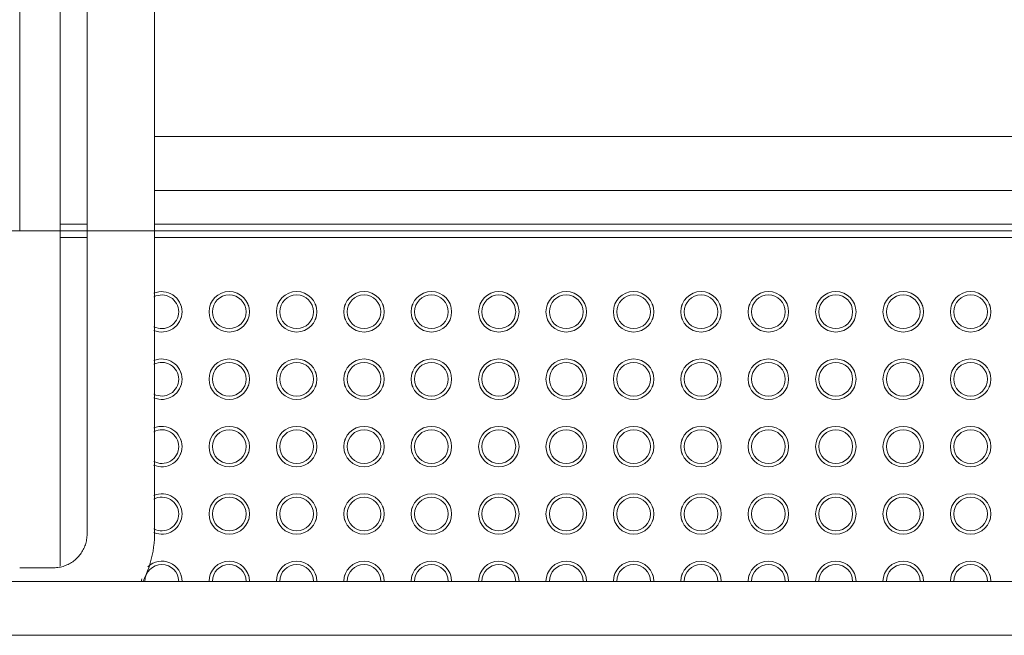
# Model space of a CAD drawing. Header units: millimetres. Extents: x -281 to 121694, y -16481 to 65128.
# Tile 86 of 256: x 20740 to 21470, y 25675 to 26132. Entities that reach past the tile are written whole.
import ezdxf

# ---------------------------------------------------------------- set-up
doc = ezdxf.new("R2010")
doc.units = ezdxf.units.MM
for name, color, linetype, lineweight in [('A--L$01A__Algemeen', 7, 'Continuous', 5), ('A--L28__Hoofddraagconstructies', 3, 'Continuous', 5), ('A--L34__BalustradesLeuningen', 1, 'Continuous', 5)]:
    doc.layers.add(name, color=color, linetype=linetype, lineweight=lineweight)

# ---------------------------------------------------------------- blocks, each defined once
blk = doc.blocks.new('NLRS_24_10_SF_trappen kern_gen_cpz - NLRS_24_12_02_SF_trappen kern_gen_cpz-66734290-L_80_ 13')
at = {"layer": 'A--L$01A__Algemeen'}
for p, q in [((-425, 249.9), (-400, 249.9)), ((-500, 224.9), (-500, -0.1)), ((-450, -0.1), (-450, 224.9)), ((-500, -0.1), (-450, -0.1))]:
    blk.add_line(p, q, dxfattribs=at)
at = {"layer": 'A--L$01A__Algemeen', "flags": 128}
for points in [[(-491.27, 260), (-492.51, 257.58), (-493.76, 254.85), (-494.9, 252.08), (-495.93, 249.26), (-496.85, 246.4), (-497.65, 243.51), (-498.34, 240.59), (-498.91, 237.65), (-499.36, 234.68), (-499.69, 231.7), (-499.9, 228.71), (-500, 225.71), (-500, 224.9)], [(-496.05, 248.89), (-496.85, 246.4), (-497.65, 243.51), (-498.34, 240.59), (-498.91, 237.65), (-499.36, 234.68), (-499.69, 231.7), (-499.9, 228.71), (-500, 225.71)], [(-496.05, 248.89), (-496.85, 246.4), (-497.65, 243.51), (-498.34, 240.59), (-498.91, 237.65), (-499.36, 234.68), (-499.69, 231.7), (-499.9, 228.71), (-500, 225.71)], [(-450, 224.9), (-449.98, 225.9), (-449.92, 226.9), (-449.82, 227.89), (-449.68, 228.88), (-449.5, 229.87), (-449.28, 230.84), (-449.03, 231.81), (-448.73, 232.76), (-448.4, 233.71), (-448.03, 234.64), (-447.62, 235.55), (-447.17, 236.44), (-446.7, 237.32), (-446.18, 238.18), (-445.63, 239.02), (-445.05, 239.83), (-444.44, 240.62), (-443.8, 241.38), (-443.12, 242.12), (-442.42, 242.83), (-441.69, 243.52), (-440.93, 244.17), (-440.15, 244.79), (-439.34, 245.38), (-438.51, 245.94), (-437.66, 246.46), (-436.78, 246.95), (-435.89, 247.4), (-434.98, 247.82), (-434.06, 248.2), (-433.12, 248.54), (-432.17, 248.85), (-431.2, 249.12), (-430.23, 249.35), (-429.25, 249.54), (-428.26, 249.69), (-427.27, 249.8), (-426.27, 249.87), (-425.27, 249.9), (-425, 249.9)]]:
    blk.add_lwpolyline(points, dxfattribs=at)
at = {"layer": 'A--L$01A__Algemeen'}
for centre, radius, start, end in [((-1105.44, 260), 15, 180, 360), ((-1105.44, 260), 15, 195.71976, 202.5), ((-1105.44, 260), 15, 195.71976, 202.5), ((-1105.44, 260), 12.5, 180, 360), ((-1105.44, 260), 15, 337.5, 344.28024), ((-1105.44, 260), 15, 337.5, 344.28024), ((-1055.44, 260), 15, 180, 360), ((-1055.44, 260), 15, 195.71976, 202.5), ((-1055.44, 260), 15, 195.71976, 202.5), ((-1055.44, 260), 12.5, 180, 360), ((-1055.44, 260), 15, 337.5, 344.28024), ((-1055.44, 260), 15, 337.5, 344.28024), ((-1005.44, 260), 15, 180, 360), ((-1005.44, 260), 15, 195.71976, 202.5), ((-1005.44, 260), 15, 195.71976, 202.5), ((-1005.44, 260), 12.5, 180, 360), ((-1005.44, 260), 15, 337.5, 344.28024), ((-1005.44, 260), 15, 337.5, 344.28024), ((-955.44, 260), 15, 180, 360), ((-955.44, 260), 15, 195.71976, 202.5), ((-955.44, 260), 15, 195.71976, 202.5), ((-955.44, 260), 12.5, 180, 360), ((-955.44, 260), 15, 337.5, 344.28024), ((-955.44, 260), 15, 337.5, 344.28024), ((-905.44, 260), 15, 180, 360), ((-905.44, 260), 15, 195.71976, 202.5), ((-905.44, 260), 15, 195.71976, 202.5), ((-905.44, 260), 12.5, 180, 360), ((-905.44, 260), 15, 337.5, 344.28024), ((-905.44, 260), 15, 337.5, 344.28024), ((-855.44, 260), 15, 180, 360), ((-855.44, 260), 15, 195.71976, 202.5), ((-855.44, 260), 15, 195.71976, 202.5), ((-855.44, 260), 12.5, 180, 360), ((-855.44, 260), 15, 337.5, 343.46556), ((-855.44, 260), 15, 337.5, 343.46556), ((-805.44, 260), 15, 180, 360), ((-805.44, 260), 12.5, 180, 360), ((-805.44, 260), 15, 337.5, 344.28024), ((-805.44, 260), 15, 337.5, 344.28024), ((-755.44, 260), 15, 180, 360), ((-755.44, 260), 15, 195.71976, 202.5), ((-755.44, 260), 15, 195.71976, 202.5), ((-755.44, 260), 12.5, 180, 360), ((-755.44, 260), 15, 337.5, 344.28024), ((-755.44, 260), 15, 337.5, 344.28024), ((-705.44, 260), 15, 180, 360), ((-705.44, 260), 15, 195.71976, 202.5), ((-705.44, 260), 15, 195.71976, 202.5), ((-705.44, 260), 12.5, 180, 360), ((-705.44, 260), 15, 337.5, 344.28024), ((-705.44, 260), 15, 337.5, 344.28024), ((-655.44, 260), 15, 180, 360), ((-655.44, 260), 15, 195.71976, 202.5), ((-655.44, 260), 15, 195.71976, 202.5), ((-655.44, 260), 12.5, 180, 360), ((-655.44, 260), 15, 337.5, 344.28024), ((-655.44, 260), 15, 337.5, 344.28024), ((-605.44, 260), 15, 180, 360), ((-605.44, 260), 15, 195.71976, 202.5), ((-605.44, 260), 15, 195.71976, 202.5), ((-605.44, 260), 12.5, 180, 360), ((-605.44, 260), 15, 337.5, 344.28024), ((-605.44, 260), 15, 337.5, 344.28024), ((-555.44, 260), 15, 180, 360), ((-555.44, 260), 15, 195.71976, 202.5), ((-555.44, 260), 15, 195.71976, 202.5), ((-555.44, 260), 12.5, 180, 360), ((-555.44, 260), 15, 337.5, 344.28024), ((-555.44, 260), 15, 337.5, 344.28024), ((-505.44, 260), 15, 180, 313.36918), ((-505.44, 260), 15, 195.71976, 202.5), ((-505.44, 260), 15, 195.71976, 202.5), ((-505.44, 260), 12.5, 180, 360), ((-505.44, 260), 15, 352.92039, 360), ((-1105.44, 210), 15, 0, 180), ((-1105.44, 210), 12.5, 0, 180), ((-1055.44, 210), 15, 0, 180), ((-1055.44, 210), 12.5, 0, 180), ((-1005.44, 210), 15, 0, 180), ((-1005.44, 210), 12.5, 0, 180), ((-955.44, 210), 15, 0, 180), ((-955.44, 210), 12.5, 0, 180), ((-905.44, 210), 15, 0, 180), ((-905.44, 210), 12.5, 0, 180), ((-855.44, 210), 15, 0, 180), ((-855.44, 210), 12.5, 0, 180), ((-805.44, 210), 15, 0, 180), ((-805.44, 210), 12.5, 0, 180), ((-755.44, 210), 15, 0, 180), ((-755.44, 210), 12.5, 0, 180), ((-705.44, 210), 15, 0, 180), ((-705.44, 210), 12.5, 0, 180), ((-655.44, 210), 15, 0, 180), ((-655.44, 210), 12.5, 0, 180), ((-605.44, 210), 15, 0, 180), ((-605.44, 210), 12.5, 0, 180), ((-555.44, 210), 15, 0, 180), ((-555.44, 210), 12.5, 0, 180), ((-505.44, 210), 15, 66.88859, 180), ((-505.44, 210), 12.5, 62.21804, 180), ((-1105.44, 210), 15, 157.5, 164.28024), ((-1105.44, 210), 15, 157.5, 164.28024), ((-1105.44, 210), 15, 15.71976, 22.5), ((-1105.44, 210), 15, 15.71976, 22.5), ((-1055.44, 210), 15, 157.5, 164.28024), ((-1055.44, 210), 15, 157.5, 164.28024), ((-1055.44, 210), 15, 15.71976, 22.5), ((-1055.44, 210), 15, 15.71976, 22.5), ((-1005.44, 210), 15, 157.5, 164.28024), ((-1005.44, 210), 15, 157.5, 164.28024), ((-1005.44, 210), 15, 15.71976, 22.5), ((-1005.44, 210), 15, 15.71976, 22.5), ((-955.44, 210), 15, 157.5, 164.28024), ((-955.44, 210), 15, 157.5, 164.28024), ((-955.44, 210), 15, 15.71976, 22.5), ((-955.44, 210), 15, 15.71976, 22.5), ((-905.44, 210), 15, 157.5, 164.28024), ((-905.44, 210), 15, 157.5, 164.28024), ((-905.44, 210), 15, 15.71976, 22.5), ((-905.44, 210), 15, 15.71976, 22.5), ((-855.44, 210), 15, 157.5, 164.28024), ((-855.44, 210), 15, 157.5, 164.28024), ((-855.44, 210), 15, 16.53444, 22.5), ((-855.44, 210), 15, 16.53444, 22.5), ((-805.44, 210), 15, 15.71976, 22.5), ((-805.44, 210), 15, 15.71976, 22.5), ((-755.44, 210), 15, 157.5, 164.28024), ((-755.44, 210), 15, 157.5, 164.28024), ((-755.44, 210), 15, 15.71976, 22.5), ((-755.44, 210), 15, 15.71976, 22.5), ((-705.44, 210), 15, 157.5, 164.28024), ((-705.44, 210), 15, 157.5, 164.28024), ((-705.44, 210), 15, 15.71976, 22.5), ((-705.44, 210), 15, 15.71976, 22.5), ((-655.44, 210), 15, 157.5, 164.28024), ((-655.44, 210), 15, 157.5, 164.28024), ((-655.44, 210), 15, 15.71976, 22.5), ((-655.44, 210), 15, 15.71976, 22.5), ((-605.44, 210), 15, 157.5, 164.28024), ((-605.44, 210), 15, 157.5, 164.28024), ((-605.44, 210), 15, 15.71976, 22.5), ((-605.44, 210), 15, 15.71976, 22.5), ((-555.44, 210), 15, 157.5, 164.28024), ((-555.44, 210), 15, 157.5, 164.28024), ((-555.44, 210), 15, 15.71976, 22.5), ((-555.44, 210), 15, 15.71976, 22.5), ((-505.44, 210), 15, 157.5, 164.28024), ((-505.44, 210), 15, 157.5, 164.28024), ((-1105.44, 210), 15, 180, 360), ((-1105.44, 210), 15, 195.71976, 202.5), ((-1105.44, 210), 15, 195.71976, 202.5), ((-1105.44, 210), 12.5, 180, 360), ((-1105.44, 210), 15, 337.5, 344.28024), ((-1105.44, 210), 15, 337.5, 344.28024), ((-1055.44, 210), 15, 180, 360), ((-1055.44, 210), 15, 195.71976, 202.5), ((-1055.44, 210), 15, 195.71976, 202.5), ((-1055.44, 210), 12.5, 180, 360), ((-1055.44, 210), 15, 337.5, 344.28024), ((-1055.44, 210), 15, 337.5, 344.28024), ((-1005.44, 210), 15, 180, 360), ((-1005.44, 210), 15, 195.71976, 202.5), ((-1005.44, 210), 15, 195.71976, 202.5), ((-1005.44, 210), 12.5, 180, 360), ((-1005.44, 210), 15, 337.5, 344.28024), ((-1005.44, 210), 15, 337.5, 344.28024), ((-955.44, 210), 15, 180, 360), ((-955.44, 210), 15, 195.71976, 202.5), ((-955.44, 210), 15, 195.71976, 202.5), ((-955.44, 210), 12.5, 180, 360), ((-955.44, 210), 15, 337.5, 344.28024), ((-955.44, 210), 15, 337.5, 344.28024), ((-905.44, 210), 15, 180, 360), ((-905.44, 210), 15, 195.71976, 202.5), ((-905.44, 210), 15, 195.71976, 202.5), ((-905.44, 210), 12.5, 180, 360), ((-905.44, 210), 15, 337.5, 344.28024), ((-905.44, 210), 15, 337.5, 344.28024), ((-855.44, 210), 15, 180, 360), ((-855.44, 210), 15, 195.71976, 202.5), ((-855.44, 210), 15, 195.71976, 202.5), ((-855.44, 210), 12.5, 180, 360), ((-855.44, 210), 15, 337.5, 343.46556), ((-855.44, 210), 15, 337.5, 343.46556), ((-805.44, 210), 15, 180, 360), ((-805.44, 210), 12.5, 180, 360), ((-805.44, 210), 15, 337.5, 344.28024), ((-805.44, 210), 15, 337.5, 344.28024), ((-755.44, 210), 15, 180, 360), ((-755.44, 210), 15, 195.71976, 202.5), ((-755.44, 210), 15, 195.71976, 202.5), ((-755.44, 210), 12.5, 180, 360), ((-755.44, 210), 15, 337.5, 344.28024), ((-755.44, 210), 15, 337.5, 344.28024), ((-705.44, 210), 15, 180, 360), ((-705.44, 210), 15, 195.71976, 202.5), ((-705.44, 210), 15, 195.71976, 202.5), ((-705.44, 210), 12.5, 180, 360), ((-705.44, 210), 15, 337.5, 344.28024), ((-705.44, 210), 15, 337.5, 344.28024), ((-655.44, 210), 15, 180, 360), ((-655.44, 210), 15, 195.71976, 202.5), ((-655.44, 210), 15, 195.71976, 202.5), ((-655.44, 210), 12.5, 180, 360), ((-655.44, 210), 15, 337.5, 344.28024), ((-655.44, 210), 15, 337.5, 344.28024), ((-605.44, 210), 15, 180, 360), ((-605.44, 210), 15, 195.71976, 202.5), ((-605.44, 210), 15, 195.71976, 202.5), ((-605.44, 210), 12.5, 180, 360), ((-605.44, 210), 15, 337.5, 344.28024), ((-605.44, 210), 15, 337.5, 344.28024), ((-555.44, 210), 15, 180, 360), ((-555.44, 210), 15, 195.71976, 202.5), ((-555.44, 210), 15, 195.71976, 202.5), ((-555.44, 210), 12.5, 180, 360), ((-555.44, 210), 15, 337.5, 344.28024), ((-555.44, 210), 15, 337.5, 344.28024), ((-505.44, 210), 15, 180, 293.52017), ((-505.44, 210), 15, 195.71976, 202.5), ((-505.44, 210), 15, 195.71976, 202.5), ((-505.44, 210), 12.5, 180, 298.17609), ((-1105.44, 160), 15, 0, 180), ((-1105.44, 160), 12.5, 0, 180), ((-1055.44, 160), 15, 0, 180), ((-1055.44, 160), 12.5, 0, 180), ((-1005.44, 160), 15, 0, 180), ((-1005.44, 160), 12.5, 0, 180), ((-955.44, 160), 15, 0, 180), ((-955.44, 160), 12.5, 0, 180), ((-905.44, 160), 15, 0, 180), ((-905.44, 160), 12.5, 0, 180), ((-855.44, 160), 15, 0, 180), ((-855.44, 160), 12.5, 0, 180), ((-805.44, 160), 15, 0, 180), ((-805.44, 160), 12.5, 0, 180), ((-755.44, 160), 15, 0, 180), ((-755.44, 160), 12.5, 0, 180), ((-705.44, 160), 15, 0, 180), ((-705.44, 160), 12.5, 0, 180), ((-655.44, 160), 15, 0, 180), ((-655.44, 160), 12.5, 0, 180), ((-605.44, 160), 15, 0, 180), ((-605.44, 160), 12.5, 0, 180), ((-555.44, 160), 15, 0, 180), ((-555.44, 160), 12.5, 0, 180), ((-505.44, 160), 15, 66.08419, 180), ((-505.44, 160), 12.5, 61.25276, 180), ((-1105.44, 160), 15, 157.5, 164.28024), ((-1105.44, 160), 15, 157.5, 164.28024), ((-1105.44, 160), 15, 15.71976, 22.5), ((-1105.44, 160), 15, 15.71976, 22.5), ((-1055.44, 160), 15, 157.5, 164.28024), ((-1055.44, 160), 15, 157.5, 164.28024), ((-1055.44, 160), 15, 15.71976, 22.5), ((-1055.44, 160), 15, 15.71976, 22.5), ((-1005.44, 160), 15, 157.5, 164.28024), ((-1005.44, 160), 15, 157.5, 164.28024), ((-1005.44, 160), 15, 15.71976, 22.5), ((-1005.44, 160), 15, 15.71976, 22.5), ((-955.44, 160), 15, 157.5, 164.28024), ((-955.44, 160), 15, 157.5, 164.28024), ((-955.44, 160), 15, 15.71976, 22.5), ((-955.44, 160), 15, 15.71976, 22.5), ((-905.44, 160), 15, 157.5, 164.28024), ((-905.44, 160), 15, 157.5, 164.28024), ((-905.44, 160), 15, 15.71976, 22.5), ((-905.44, 160), 15, 15.71976, 22.5), ((-855.44, 160), 15, 157.5, 164.28024), ((-855.44, 160), 15, 157.5, 164.28024), ((-855.44, 160), 15, 16.53444, 22.5), ((-855.44, 160), 15, 16.53444, 22.5), ((-805.44, 160), 15, 15.71976, 22.5), ((-805.44, 160), 15, 15.71976, 22.5), ((-755.44, 160), 15, 157.5, 164.28024), ((-755.44, 160), 15, 157.5, 164.28024), ((-755.44, 160), 15, 15.71976, 22.5), ((-755.44, 160), 15, 15.71976, 22.5), ((-705.44, 160), 15, 157.5, 164.28024), ((-705.44, 160), 15, 157.5, 164.28024), ((-705.44, 160), 15, 15.71976, 22.5), ((-705.44, 160), 15, 15.71976, 22.5), ((-655.44, 160), 15, 157.5, 164.28024), ((-655.44, 160), 15, 157.5, 164.28024), ((-655.44, 160), 15, 15.71976, 22.5), ((-655.44, 160), 15, 15.71976, 22.5), ((-605.44, 160), 15, 157.5, 164.28024), ((-605.44, 160), 15, 157.5, 164.28024), ((-605.44, 160), 15, 15.71976, 22.5), ((-605.44, 160), 15, 15.71976, 22.5), ((-555.44, 160), 15, 157.5, 164.28024), ((-555.44, 160), 15, 157.5, 164.28024), ((-555.44, 160), 15, 15.71976, 22.5), ((-555.44, 160), 15, 15.71976, 22.5), ((-505.44, 160), 15, 157.5, 164.28024), ((-505.44, 160), 15, 157.5, 164.28024), ((-1105.44, 160), 15, 180, 360), ((-1105.44, 160), 15, 195.71976, 202.5), ((-1105.44, 160), 15, 195.71976, 202.5), ((-1105.44, 160), 12.5, 180, 360), ((-1105.44, 160), 15, 337.5, 344.28024), ((-1105.44, 160), 15, 337.5, 344.28024), ((-1055.44, 160), 15, 180, 360), ((-1055.44, 160), 15, 195.71976, 202.5), ((-1055.44, 160), 15, 195.71976, 202.5), ((-1055.44, 160), 12.5, 180, 360), ((-1055.44, 160), 15, 337.5, 344.28024), ((-1055.44, 160), 15, 337.5, 344.28024), ((-1005.44, 160), 15, 180, 360), ((-1005.44, 160), 15, 195.71976, 202.5), ((-1005.44, 160), 15, 195.71976, 202.5), ((-1005.44, 160), 12.5, 180, 360), ((-1005.44, 160), 15, 337.5, 344.28024), ((-1005.44, 160), 15, 337.5, 344.28024), ((-955.44, 160), 15, 180, 360), ((-955.44, 160), 15, 195.71976, 202.5), ((-955.44, 160), 15, 195.71976, 202.5), ((-955.44, 160), 12.5, 180, 360), ((-955.44, 160), 15, 337.5, 344.28024), ((-955.44, 160), 15, 337.5, 344.28024), ((-905.44, 160), 15, 180, 360), ((-905.44, 160), 15, 195.71976, 202.5), ((-905.44, 160), 15, 195.71976, 202.5), ((-905.44, 160), 12.5, 180, 360), ((-905.44, 160), 15, 337.5, 344.28024), ((-905.44, 160), 15, 337.5, 344.28024), ((-855.44, 160), 15, 180, 360), ((-855.44, 160), 15, 195.71976, 202.5), ((-855.44, 160), 15, 195.71976, 202.5), ((-855.44, 160), 12.5, 180, 360), ((-855.44, 160), 15, 337.5, 343.46556), ((-855.44, 160), 15, 337.5, 343.46556), ((-805.44, 160), 15, 180, 360), ((-805.44, 160), 12.5, 180, 360), ((-805.44, 160), 15, 337.5, 344.28024), ((-805.44, 160), 15, 337.5, 344.28024), ((-755.44, 160), 15, 180, 360), ((-755.44, 160), 15, 195.71976, 202.5), ((-755.44, 160), 15, 195.71976, 202.5), ((-755.44, 160), 12.5, 180, 360), ((-755.44, 160), 15, 337.5, 344.28024), ((-755.44, 160), 15, 337.5, 344.28024), ((-705.44, 160), 15, 180, 360), ((-705.44, 160), 15, 195.71976, 202.5), ((-705.44, 160), 15, 195.71976, 202.5), ((-705.44, 160), 12.5, 180, 360), ((-705.44, 160), 15, 337.5, 344.28024), ((-705.44, 160), 15, 337.5, 344.28024), ((-655.44, 160), 15, 180, 360), ((-655.44, 160), 15, 195.71976, 202.5), ((-655.44, 160), 15, 195.71976, 202.5), ((-655.44, 160), 12.5, 180, 360), ((-655.44, 160), 15, 337.5, 344.28024), ((-655.44, 160), 15, 337.5, 344.28024), ((-605.44, 160), 15, 180, 360), ((-605.44, 160), 15, 195.71976, 202.5), ((-605.44, 160), 15, 195.71976, 202.5), ((-605.44, 160), 12.5, 180, 360), ((-605.44, 160), 15, 337.5, 344.28024), ((-605.44, 160), 15, 337.5, 344.28024), ((-555.44, 160), 15, 180, 360), ((-555.44, 160), 15, 195.71976, 202.5), ((-555.44, 160), 15, 195.71976, 202.5), ((-555.44, 160), 12.5, 180, 360), ((-555.44, 160), 15, 337.5, 344.28024), ((-555.44, 160), 15, 337.5, 344.28024), ((-505.44, 160), 15, 180, 293.07678), ((-505.44, 160), 15, 195.71976, 202.5), ((-505.44, 160), 15, 195.71976, 202.5), ((-505.44, 160), 12.5, 180, 297.69213), ((-1105.44, 110), 15, 0, 180), ((-1055.44, 110), 15, 0, 180), ((-1005.44, 110), 15, 0, 180), ((-955.44, 110), 15, 0, 180), ((-905.44, 110), 15, 0, 180), ((-855.44, 110), 15, 0, 180), ((-805.44, 110), 15, 0, 180), ((-755.44, 110), 15, 0, 180), ((-705.44, 110), 15, 0, 180), ((-655.44, 110), 15, 0, 180), ((-605.44, 110), 15, 0, 180), ((-555.44, 110), 15, 0, 180), ((-505.44, 110), 15, 66.92322, 180), ((-1105.44, 110), 12.5, 0, 180), ((-1055.44, 110), 12.5, 0, 180), ((-1005.44, 110), 12.5, 0, 180), ((-955.44, 110), 12.5, 0, 180), ((-905.44, 110), 12.5, 0, 180), ((-855.44, 110), 12.5, 0, 180), ((-805.44, 110), 12.5, 0, 180), ((-755.44, 110), 12.5, 0, 180), ((-705.44, 110), 12.5, 0, 180), ((-655.44, 110), 12.5, 0, 180), ((-605.44, 110), 12.5, 0, 180), ((-555.44, 110), 12.5, 0, 180), ((-505.44, 110), 12.5, 62.30787, 180), ((-1105.44, 110), 15, 180, 360), ((-1105.44, 110), 15, 157.5, 164.28024), ((-1105.44, 110), 15, 157.5, 164.28024), ((-1105.44, 110), 12.5, 180, 360), ((-1105.44, 110), 15, 15.71976, 22.5), ((-1105.44, 110), 15, 15.71976, 22.5), ((-1055.44, 110), 15, 180, 360), ((-1055.44, 110), 15, 157.5, 164.28024), ((-1055.44, 110), 15, 157.5, 164.28024), ((-1055.44, 110), 12.5, 180, 360), ((-1055.44, 110), 15, 15.71976, 22.5), ((-1055.44, 110), 15, 15.71976, 22.5), ((-1005.44, 110), 15, 180, 360), ((-1005.44, 110), 15, 157.5, 164.28024), ((-1005.44, 110), 15, 157.5, 164.28024), ((-1005.44, 110), 12.5, 180, 360), ((-1005.44, 110), 15, 15.71976, 22.5), ((-1005.44, 110), 15, 15.71976, 22.5), ((-955.44, 110), 15, 180, 360), ((-955.44, 110), 15, 157.5, 164.28024), ((-955.44, 110), 15, 157.5, 164.28024), ((-955.44, 110), 12.5, 180, 360), ((-955.44, 110), 15, 15.71976, 22.5), ((-955.44, 110), 15, 15.71976, 22.5), ((-905.44, 110), 15, 180, 360), ((-905.44, 110), 15, 157.5, 164.28024), ((-905.44, 110), 15, 157.5, 164.28024), ((-905.44, 110), 12.5, 180, 360), ((-905.44, 110), 15, 15.71976, 22.5), ((-905.44, 110), 15, 15.71976, 22.5), ((-855.44, 110), 15, 180, 360), ((-855.44, 110), 15, 157.5, 164.28024), ((-855.44, 110), 15, 157.5, 164.28024), ((-855.44, 110), 12.5, 180, 360), ((-855.44, 110), 15, 16.53444, 22.5), ((-855.44, 110), 15, 16.53444, 22.5), ((-805.44, 110), 15, 180, 360), ((-805.44, 110), 12.5, 180, 360), ((-805.44, 110), 15, 15.71976, 22.5), ((-805.44, 110), 15, 15.71976, 22.5), ((-755.44, 110), 15, 180, 360), ((-755.44, 110), 15, 157.5, 164.28024), ((-755.44, 110), 15, 157.5, 164.28024), ((-755.44, 110), 12.5, 180, 360), ((-755.44, 110), 15, 15.71976, 22.5), ((-755.44, 110), 15, 15.71976, 22.5), ((-705.44, 110), 15, 180, 360), ((-705.44, 110), 15, 157.5, 164.28024), ((-705.44, 110), 15, 157.5, 164.28024), ((-705.44, 110), 12.5, 180, 360), ((-705.44, 110), 15, 15.71976, 22.5), ((-705.44, 110), 15, 15.71976, 22.5), ((-655.44, 110), 15, 180, 360), ((-655.44, 110), 15, 157.5, 164.28024), ((-655.44, 110), 15, 157.5, 164.28024), ((-655.44, 110), 12.5, 180, 360), ((-655.44, 110), 15, 15.71976, 22.5), ((-655.44, 110), 15, 15.71976, 22.5), ((-605.44, 110), 15, 180, 360), ((-605.44, 110), 15, 157.5, 164.28024), ((-605.44, 110), 15, 157.5, 164.28024), ((-605.44, 110), 12.5, 180, 360), ((-605.44, 110), 15, 15.71976, 22.5), ((-605.44, 110), 15, 15.71976, 22.5), ((-555.44, 110), 15, 180, 360), ((-555.44, 110), 15, 157.5, 164.28024), ((-555.44, 110), 15, 157.5, 164.28024), ((-555.44, 110), 12.5, 180, 360), ((-555.44, 110), 15, 15.71976, 22.5), ((-555.44, 110), 15, 15.71976, 22.5), ((-505.44, 110), 15, 180, 293.07678), ((-505.44, 110), 15, 157.5, 164.28024), ((-505.44, 110), 15, 157.5, 164.28024), ((-505.44, 110), 12.5, 180, 297.69213), ((-1105.44, 110), 15, 195.71976, 202.5), ((-1105.44, 110), 15, 195.71976, 202.5), ((-1105.44, 110), 15, 337.5, 344.28024), ((-1105.44, 110), 15, 337.5, 344.28024), ((-1055.44, 110), 15, 195.71976, 202.5), ((-1055.44, 110), 15, 195.71976, 202.5), ((-1055.44, 110), 15, 337.5, 344.28024), ((-1055.44, 110), 15, 337.5, 344.28024), ((-1005.44, 110), 15, 195.71976, 202.5), ((-1005.44, 110), 15, 195.71976, 202.5), ((-1005.44, 110), 15, 337.5, 344.28024), ((-1005.44, 110), 15, 337.5, 344.28024), ((-955.44, 110), 15, 195.71976, 202.5), ((-955.44, 110), 15, 195.71976, 202.5), ((-955.44, 110), 15, 337.5, 344.28024), ((-955.44, 110), 15, 337.5, 344.28024), ((-905.44, 110), 15, 195.71976, 202.5), ((-905.44, 110), 15, 195.71976, 202.5), ((-905.44, 110), 15, 337.5, 344.28024), ((-905.44, 110), 15, 337.5, 344.28024), ((-855.44, 110), 15, 195.71976, 202.5), ((-855.44, 110), 15, 195.71976, 202.5), ((-855.44, 110), 15, 337.5, 343.46556), ((-855.44, 110), 15, 337.5, 343.46556), ((-805.44, 110), 15, 337.5, 344.28024), ((-805.44, 110), 15, 337.5, 344.28024), ((-755.44, 110), 15, 195.71976, 202.5), ((-755.44, 110), 15, 195.71976, 202.5), ((-755.44, 110), 15, 337.5, 344.28024), ((-755.44, 110), 15, 337.5, 344.28024), ((-705.44, 110), 15, 195.71976, 202.5), ((-705.44, 110), 15, 195.71976, 202.5), ((-705.44, 110), 15, 337.5, 344.28024), ((-705.44, 110), 15, 337.5, 344.28024), ((-655.44, 110), 15, 195.71976, 202.5), ((-655.44, 110), 15, 195.71976, 202.5), ((-655.44, 110), 15, 337.5, 344.28024), ((-655.44, 110), 15, 337.5, 344.28024), ((-605.44, 110), 15, 195.71976, 202.5), ((-605.44, 110), 15, 195.71976, 202.5), ((-605.44, 110), 15, 337.5, 344.28024), ((-605.44, 110), 15, 337.5, 344.28024), ((-555.44, 110), 15, 195.71976, 202.5), ((-555.44, 110), 15, 195.71976, 202.5), ((-555.44, 110), 15, 337.5, 344.28024), ((-555.44, 110), 15, 337.5, 344.28024), ((-505.44, 110), 15, 195.71976, 202.5), ((-505.44, 110), 15, 195.71976, 202.5), ((-1105.44, 60), 15, 0, 180), ((-1055.44, 60), 15, 0, 180), ((-1005.44, 60), 15, 0, 180), ((-955.44, 60), 15, 0, 180), ((-905.44, 60), 15, 0, 180), ((-855.44, 60), 15, 0, 180), ((-805.44, 60), 15, 0, 180), ((-755.44, 60), 15, 0, 180), ((-705.44, 60), 15, 0, 180), ((-655.44, 60), 15, 0, 180), ((-605.44, 60), 15, 0, 180), ((-555.44, 60), 15, 0, 180), ((-505.44, 60), 15, 66.92322, 180), ((-1105.44, 60), 15, 157.5, 164.28024), ((-1105.44, 60), 15, 157.5, 164.28024), ((-1105.44, 60), 12.5, 0, 180), ((-1105.44, 60), 15, 15.71976, 22.5), ((-1105.44, 60), 15, 15.71976, 22.5), ((-1055.44, 60), 15, 157.5, 164.28024), ((-1055.44, 60), 15, 157.5, 164.28024), ((-1055.44, 60), 12.5, 0, 180), ((-1055.44, 60), 15, 15.71976, 22.5), ((-1055.44, 60), 15, 15.71976, 22.5), ((-1005.44, 60), 15, 157.5, 164.28024), ((-1005.44, 60), 15, 157.5, 164.28024), ((-1005.44, 60), 12.5, 0, 180), ((-1005.44, 60), 15, 15.71976, 22.5), ((-1005.44, 60), 15, 15.71976, 22.5), ((-955.44, 60), 15, 157.5, 164.28024), ((-955.44, 60), 15, 157.5, 164.28024), ((-955.44, 60), 12.5, 0, 180), ((-955.44, 60), 15, 15.71976, 22.5), ((-955.44, 60), 15, 15.71976, 22.5), ((-905.44, 60), 15, 157.5, 164.28024), ((-905.44, 60), 15, 157.5, 164.28024), ((-905.44, 60), 12.5, 0, 180), ((-905.44, 60), 15, 15.71976, 22.5), ((-905.44, 60), 15, 15.71976, 22.5), ((-855.44, 60), 15, 157.5, 164.28024), ((-855.44, 60), 15, 157.5, 164.28024), ((-855.44, 60), 12.5, 0, 180), ((-855.44, 60), 15, 16.53444, 22.5), ((-855.44, 60), 15, 16.53444, 22.5), ((-805.44, 60), 12.5, 0, 180), ((-805.44, 60), 15, 15.71976, 22.5), ((-805.44, 60), 15, 15.71976, 22.5), ((-755.44, 60), 15, 157.5, 164.28024), ((-755.44, 60), 15, 157.5, 164.28024), ((-755.44, 60), 12.5, 0, 180), ((-755.44, 60), 15, 15.71976, 22.5), ((-755.44, 60), 15, 15.71976, 22.5), ((-705.44, 60), 15, 157.5, 164.28024), ((-705.44, 60), 15, 157.5, 164.28024), ((-705.44, 60), 12.5, 0, 180), ((-705.44, 60), 15, 15.71976, 22.5), ((-705.44, 60), 15, 15.71976, 22.5), ((-655.44, 60), 15, 157.5, 164.28024), ((-655.44, 60), 15, 157.5, 164.28024), ((-655.44, 60), 12.5, 0, 180), ((-655.44, 60), 15, 15.71976, 22.5), ((-655.44, 60), 15, 15.71976, 22.5), ((-605.44, 60), 15, 157.5, 164.28024), ((-605.44, 60), 15, 157.5, 164.28024), ((-605.44, 60), 12.5, 0, 180), ((-605.44, 60), 15, 15.71976, 22.5), ((-605.44, 60), 15, 15.71976, 22.5), ((-555.44, 60), 15, 157.5, 164.28024), ((-555.44, 60), 15, 157.5, 164.28024), ((-555.44, 60), 12.5, 0, 180), ((-555.44, 60), 15, 15.71976, 22.5), ((-555.44, 60), 15, 15.71976, 22.5), ((-505.44, 60), 15, 157.5, 164.28024), ((-505.44, 60), 15, 157.5, 164.28024), ((-505.44, 60), 12.5, 62.30787, 180), ((-1105.44, 60), 15, 180, 360), ((-1105.44, 60), 12.5, 180, 360), ((-1055.44, 60), 15, 180, 360), ((-1055.44, 60), 12.5, 180, 360), ((-1005.44, 60), 15, 180, 360), ((-1005.44, 60), 12.5, 180, 360), ((-955.44, 60), 15, 180, 360), ((-955.44, 60), 12.5, 180, 360), ((-905.44, 60), 15, 180, 360), ((-905.44, 60), 12.5, 180, 360), ((-855.44, 60), 15, 180, 360), ((-855.44, 60), 12.5, 180, 360), ((-805.44, 60), 15, 180, 360), ((-805.44, 60), 12.5, 180, 360), ((-755.44, 60), 15, 180, 360), ((-755.44, 60), 12.5, 180, 360), ((-705.44, 60), 15, 180, 360), ((-705.44, 60), 12.5, 180, 360), ((-655.44, 60), 15, 180, 360), ((-655.44, 60), 12.5, 180, 360), ((-605.44, 60), 15, 180, 360), ((-605.44, 60), 12.5, 180, 360), ((-555.44, 60), 15, 180, 360), ((-555.44, 60), 12.5, 180, 360), ((-505.44, 60), 15, 180, 293.07678), ((-505.44, 60), 12.5, 180, 297.69213), ((-1105.44, 60), 15, 195.71976, 202.5), ((-1105.44, 60), 15, 195.71976, 202.5), ((-1105.44, 60), 15, 337.5, 344.28024), ((-1105.44, 60), 15, 337.5, 344.28024), ((-1055.44, 60), 15, 195.71976, 202.5), ((-1055.44, 60), 15, 195.71976, 202.5), ((-1055.44, 60), 15, 337.5, 344.28024), ((-1055.44, 60), 15, 337.5, 344.28024), ((-1005.44, 60), 15, 195.71976, 202.5), ((-1005.44, 60), 15, 195.71976, 202.5), ((-1005.44, 60), 15, 337.5, 344.28024), ((-1005.44, 60), 15, 337.5, 344.28024), ((-955.44, 60), 15, 195.71976, 202.5), ((-955.44, 60), 15, 195.71976, 202.5), ((-955.44, 60), 15, 337.5, 344.28024), ((-955.44, 60), 15, 337.5, 344.28024), ((-905.44, 60), 15, 195.71976, 202.5), ((-905.44, 60), 15, 195.71976, 202.5), ((-905.44, 60), 15, 337.5, 344.28024), ((-905.44, 60), 15, 337.5, 344.28024), ((-855.44, 60), 15, 195.71976, 202.5), ((-855.44, 60), 15, 195.71976, 202.5), ((-855.44, 60), 15, 337.5, 343.46556), ((-855.44, 60), 15, 337.5, 343.46556), ((-805.44, 60), 15, 337.5, 344.28024), ((-805.44, 60), 15, 337.5, 344.28024), ((-755.44, 60), 15, 195.71976, 202.5), ((-755.44, 60), 15, 195.71976, 202.5), ((-755.44, 60), 15, 337.5, 344.28024), ((-755.44, 60), 15, 337.5, 344.28024), ((-705.44, 60), 15, 195.71976, 202.5), ((-705.44, 60), 15, 195.71976, 202.5), ((-705.44, 60), 15, 337.5, 344.28024), ((-705.44, 60), 15, 337.5, 344.28024), ((-655.44, 60), 15, 195.71976, 202.5), ((-655.44, 60), 15, 195.71976, 202.5), ((-655.44, 60), 15, 337.5, 344.28024), ((-655.44, 60), 15, 337.5, 344.28024), ((-605.44, 60), 15, 195.71976, 202.5), ((-605.44, 60), 15, 195.71976, 202.5), ((-605.44, 60), 15, 337.5, 344.28024), ((-605.44, 60), 15, 337.5, 344.28024), ((-555.44, 60), 15, 195.71976, 202.5), ((-555.44, 60), 15, 195.71976, 202.5), ((-555.44, 60), 15, 337.5, 344.28024), ((-555.44, 60), 15, 337.5, 344.28024), ((-505.44, 60), 15, 195.71976, 202.5), ((-505.44, 60), 15, 195.71976, 202.5)]:
    blk.add_arc(centre, radius, start, end, dxfattribs=at)
at = {"layer": 'A--L28__Hoofddraagconstructies'}
for p, q in [((400, 300), (-1750, 300)), ((-1750, 260), (360, 260))]:
    blk.add_line(p, q, dxfattribs=at)
blk = doc.blocks.new('NLRS_24_10_SF_3_stringer_gen_cpz - NLRS_24_10_xx_stringer v_v_ glazen leuning_gen_cpz-V87-L_80_ 13')
at = {"layer": 'A--L28__Hoofddraagconstructies'}
for p, q in [((-15, 0), (-15, 248.66)), ((-85, 0), (-85, -964.29)), ((-35, -964.29), (-35, 0)), ((-15, -2000), (-15, 0)), ((-15, 0), (15, 0))]:
    blk.add_line(p, q, dxfattribs=at)
blk = doc.blocks.new('NLRS_34_RAI_upright array_gen_cpz - NLRS_34_RAI_upright array_gen_cpz-66231001-L_80_ 13')
at = {"layer": 'A--L34__BalustradesLeuningen'}
for q in [(20, 916.67), (-20, 0)]:
    blk.add_line((-20, 916.67), q, dxfattribs=at)
blk = doc.blocks.new('NLRS_24_10_SF_1_traptrede_gen_cpz - NLRS_24_10_xx_SF_1_traptrede_gen_cpz-66738245-L_80_ 13')
at = {"layer": 'A--L28__Hoofddraagconstructies'}
for p, q in [((595, -65), (-575, -65)), ((595, -105), (595, -65)), ((-575.22, -105), (595, -105)), ((-624.96, -130), (-645, -130)), ((-624.96, -130), (-645, -130)), ((625.04, -130), (-575.04, -130)), ((625.04, -130), (-575.04, -130)), ((-625, -135), (-645, -135)), ((625, -135), (-575, -135))]:
    blk.add_line(p, q, dxfattribs=at)
blk = doc.blocks.new('NLRS_24_10_SF_1_traptrede_gen_cpz - NLRS_24_10_xx_SF_1_traptrede_gen_cpz-66529313-L_80_ 13')
at = {"layer": 'A--L28__Hoofddraagconstructies'}
for p, q in [((645, 98.66), (645, -145)), ((575, -145), (-625.02, -145)), ((575, -145), (-625.02, -145)), ((645, -145), (624.98, -145)), ((645, -145), (624.98, -145)), ((645, -145), (645, -150)), ((-625, -150), (575, -150)), ((625, -150), (645, -150))]:
    blk.add_line(p, q, dxfattribs=at)

msp = doc.modelspace()

# ---------------------------------------------------------------- block references
at = {"layer": 'A--L28__Hoofddraagconstructies', "rotation": 180}
for name, p in [('NLRS_24_10_SF_trappen kern_gen_cpz - NLRS_24_12_02_SF_trappen kern_gen_cpz-66734290-L_80_ 13', (20340, 25974.9)), ('NLRS_24_10_SF_3_stringer_gen_cpz - NLRS_24_10_xx_stringer v_v_ glazen leuning_gen_cpz-V87-L_80_ 13', (20755, 25975)), ('NLRS_24_10_SF_1_traptrede_gen_cpz - NLRS_24_10_xx_SF_1_traptrede_gen_cpz-66529313-L_80_ 13', (21415, 25825))]:
    msp.add_blockref(name, p, dxfattribs=at)
at = {"layer": 'A--L28__Hoofddraagconstructies'}
msp.add_blockref('NLRS_24_10_SF_1_traptrede_gen_cpz - NLRS_24_10_xx_SF_1_traptrede_gen_cpz-66738245-L_80_ 13', (21415, 26110), dxfattribs=at)
at = {"layer": 'A--L34__BalustradesLeuningen', "rotation": 180}
msp.add_blockref('NLRS_34_RAI_upright array_gen_cpz - NLRS_34_RAI_upright array_gen_cpz-66231001-L_80_ 13', (20720, 26891.67), dxfattribs=at)

doc.saveas('drawing.dxf')
